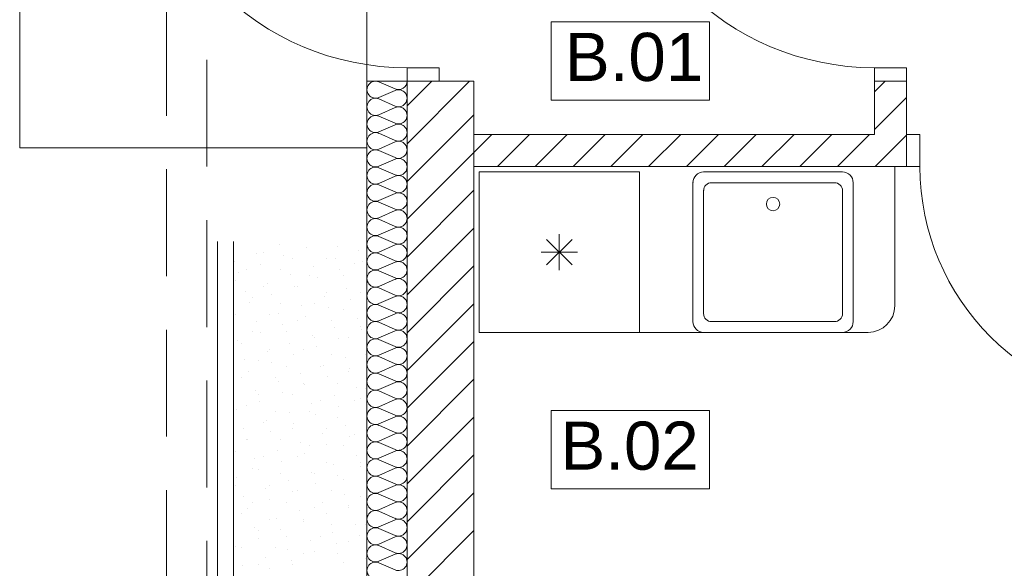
# Model space of a CAD drawing. Header units: inches. Extents: x 382808 to 408593, y -18409 to -9482.
# Tile 4 of 88: x 398347 to 398715, y -17123 to -16918. Entities that reach past the tile are written whole.
import ezdxf

# ---------------------------------------------------------------- set-up
doc = ezdxf.new("R2010")
doc.units = ezdxf.units.IN
doc.header["$LTSCALE"] = 2
doc.header["$MEASUREMENT"] = 0
doc.linetypes.add('Przerywana drobna', pattern=[30, 20, -10])
for name, color, linetype, lineweight in [('!ocieplenie_Nr_pióra__9', 220, 'CONTINUOUS', 0), ('!osie_Nr_pióra__6', 161, 'CONTINUOUS', 18), ('!trzpienie_Nr_pióra__6', 161, 'CONTINUOUS', 18), ('!zestawienie pow._Nr_pióra__1', 51, 'CONTINUOUS', 50), ('!zestawienie pow._Nr_pióra__6', 161, 'CONTINUOUS', 18), ('CIENKA_Nr_pióra__23', 212, 'CONTINUOUS', 18), ('Drzwi ARCHICAD_Nr_pióra__6', 161, 'CONTINUOUS', 18), ('linie pomocnicze_Nr_pióra__6', 161, 'CONTINUOUS', 18), ('Podłogi_Nr_pióra__6', 161, 'CONTINUOUS', 18), ('Ściany zewnętrzne_Nr_pióra__1', 51, 'CONTINUOUS', 50), ('Ściany zewnętrzne_Nr_pióra__6', 161, 'CONTINUOUS', 18), ('Ściany zewnętrzne_Nr_pióra__7', 161, 'CONTINUOUS', 15)]:
    doc.layers.add(name, color=color, linetype=linetype, lineweight=lineweight)
doc.styles.add('STYL_AUTOMATYCZNY_2', font='arial.ttf', dxfattribs={"width": 0.999153})

msp = doc.modelspace()

# ---------------------------------------------------------------- linework, layer by layer
at = {"layer": '!ocieplenie_Nr_pióra__9', "color": 7, "linetype": 'Continuous', "lineweight": 0}
for p, q in [((398487.17, -16943.8), (398481.11, -16941.13)), ((398481.11, -16947.01), (398487.17, -16944.34)), ((398487.17, -16950.22), (398481.11, -16947.55)), ((398481.11, -16953.44), (398487.17, -16950.76)), ((398487.17, -16956.65), (398481.11, -16953.98)), ((398481.11, -16959.86), (398487.17, -16957.19)), ((398487.17, -16963.08), (398481.11, -16960.4)), ((398481.11, -16966.29), (398487.17, -16963.62)), ((398487.17, -16969.5), (398481.11, -16966.83)), ((398481.11, -16972.72), (398487.17, -16970.04)), ((398487.17, -16975.93), (398481.11, -16973.26)), ((398481.11, -16979.14), (398487.17, -16976.47)), ((398487.17, -16982.35), (398481.11, -16979.68)), ((398481.11, -16985.57), (398487.17, -16982.89)), ((398487.17, -16988.78), (398481.11, -16986.11)), ((398481.11, -16991.99), (398487.17, -16989.32)), ((398487.17, -16995.21), (398481.11, -16992.53)), ((398481.11, -16998.42), (398487.17, -16995.75)), ((398487.17, -17001.63), (398481.11, -16998.96)), ((398481.11, -17004.84), (398487.17, -17002.17)), ((398487.17, -17008.06), (398481.11, -17005.38)), ((398481.11, -17011.27), (398487.17, -17008.6)), ((398487.17, -17014.48), (398481.11, -17011.81)), ((398481.11, -17017.7), (398487.17, -17015.02)), ((398487.17, -17020.91), (398481.11, -17018.24)), ((398481.11, -17024.12), (398487.17, -17021.45)), ((398487.17, -17027.34), (398481.11, -17024.66)), ((398481.11, -17030.55), (398487.17, -17027.88)), ((398487.17, -17033.76), (398481.11, -17031.09)), ((398481.11, -17036.97), (398487.17, -17034.3)), ((398487.17, -17040.19), (398481.11, -17037.51)), ((398481.11, -17043.4), (398487.17, -17040.73)), ((398487.17, -17046.61), (398481.11, -17043.94)), ((398481.11, -17049.83), (398487.17, -17047.15)), ((398487.17, -17053.04), (398481.11, -17050.37)), ((398481.11, -17056.25), (398487.17, -17053.58)), ((398487.17, -17059.47), (398481.11, -17056.79)), ((398481.11, -17062.68), (398487.17, -17060.01)), ((398487.17, -17065.89), (398481.11, -17063.22)), ((398481.11, -17069.1), (398487.17, -17066.43)), ((398487.17, -17072.32), (398481.11, -17069.64)), ((398481.11, -17075.53), (398487.17, -17072.86)), ((398487.17, -17078.74), (398481.11, -17076.07)), ((398481.11, -17081.96), (398487.17, -17079.28)), ((398487.17, -17085.17), (398481.11, -17082.5)), ((398481.11, -17088.38), (398487.17, -17085.71)), ((398487.17, -17091.59), (398481.11, -17088.92)), ((398481.11, -17094.81), (398487.17, -17092.13)), ((398487.17, -17098.02), (398481.11, -17095.35)), ((398481.11, -17101.23), (398487.17, -17098.56)), ((398487.17, -17104.45), (398481.11, -17101.77)), ((398481.11, -17107.66), (398487.17, -17104.99)), ((398487.17, -17110.87), (398481.11, -17108.2)), ((398481.11, -17114.09), (398487.17, -17111.41)), ((398487.17, -17117.3), (398481.11, -17114.63)), ((398481.11, -17120.51), (398487.17, -17117.84)), ((398487.17, -17123.72), (398481.11, -17121.05))]:
    msp.add_line(p, q, dxfattribs=at)
for centre, start_param, end_param in [((398479.83, -16944.07), 5.870392, 9.837571), ((398488.45, -16940.86), 2.7288, 4.712389), ((398488.45, -16947.28), 2.7288, 6.695979), ((398479.83, -16950.49), 5.870392, 9.837571), ((398488.45, -16953.71), 2.7288, 6.695979), ((398479.83, -16956.92), 5.870392, 9.837571), ((398488.45, -16960.13), 2.7288, 6.695979), ((398479.83, -16963.35), 5.870392, 9.837571), ((398488.45, -16966.56), 2.7288, 6.695979), ((398479.83, -16969.77), 5.870392, 9.837571), ((398479.83, -16976.2), 5.870392, 9.837571), ((398488.45, -16972.99), 2.7288, 6.695979), ((398488.45, -16979.41), 2.7288, 6.695979), ((398479.83, -16982.62), 5.870392, 9.837571), ((398488.45, -16985.84), 2.7288, 6.695979), ((398479.83, -16989.05), 5.870392, 9.837571), ((398488.45, -16992.26), 2.7288, 6.695979), ((398479.83, -16995.48), 5.870392, 9.837571), ((398479.83, -17001.9), 5.870392, 9.837571), ((398488.45, -16998.69), 2.7288, 6.695979), ((398488.45, -17005.11), 2.7288, 6.695979), ((398479.83, -17008.33), 5.870392, 9.837571), ((398488.45, -17011.54), 2.7288, 6.695979), ((398479.83, -17014.75), 5.870392, 9.837571), ((398488.45, -17017.97), 2.7288, 6.695979), ((398479.83, -17021.18), 5.870392, 9.837571), ((398479.83, -17027.61), 5.870392, 9.837571), ((398488.45, -17024.39), 2.7288, 6.695979), ((398488.45, -17030.82), 2.7288, 6.695979), ((398479.83, -17034.03), 5.870392, 9.837571), ((398488.45, -17037.24), 2.7288, 6.695979), ((398479.83, -17040.46), 5.870392, 9.837571), ((398488.45, -17043.67), 2.7288, 6.695979), ((398479.83, -17046.88), 5.870392, 9.837571), ((398479.83, -17053.31), 5.870392, 9.837571), ((398488.45, -17050.1), 2.7288, 6.695979), ((398488.45, -17056.52), 2.7288, 6.695979), ((398479.83, -17059.74), 5.870392, 9.837571), ((398488.45, -17062.95), 2.7288, 6.695979), ((398479.83, -17066.16), 5.870392, 9.837571), ((398488.45, -17069.37), 2.7288, 6.695979), ((398479.83, -17072.59), 5.870392, 9.837571), ((398488.45, -17075.8), 2.7288, 6.695979), ((398479.83, -17079.01), 5.870392, 9.837571), ((398488.45, -17082.23), 2.7288, 6.695979), ((398479.83, -17085.44), 5.870392, 9.837571), ((398488.45, -17088.65), 2.7288, 6.695979), ((398479.83, -17091.86), 5.870392, 9.837571), ((398488.45, -17095.08), 2.7288, 6.695979), ((398479.83, -17098.29), 5.870392, 9.837571), ((398488.45, -17101.5), 2.7288, 6.695979), ((398479.83, -17104.72), 5.870392, 9.837571), ((398488.45, -17107.93), 2.7288, 6.695979), ((398479.83, -17111.14), 5.870392, 9.837571), ((398488.45, -17114.36), 2.7288, 6.695979), ((398479.83, -17117.57), 5.870392, 9.837571), ((398488.45, -17120.78), 2.7288, 6.695979), ((398479.83, -17123.99), 5.870392, 9.837571)]:
    msp.add_ellipse(centre, major_axis=(0, 3.21), ratio=0.992915, start_param=start_param, end_param=end_param, dxfattribs=at)
at = {"layer": '!osie_Nr_pióra__6', "color": 7, "linetype": 'Continuous', "lineweight": 0}
for p, q in [((398518.64, -17034.86), (398518.64, -16974.86)), ((398518.64, -16974.86), (398578.64, -16974.86)), ((398578.64, -16974.86), (398578.64, -17034.86)), ((398674.21, -17024.86), (398674.21, -16972.86)), ((398548.64, -16998.1), (398548.64, -17011.61)), ((398553.41, -17000.08), (398543.86, -17009.63)), ((398553.41, -17009.63), (398543.86, -17000.08)), ((398541.88, -17004.86), (398555.39, -17004.86)), ((398578.64, -17034.86), (398518.64, -17034.86)), ((398578.64, -17034.86), (398664.21, -17034.86))]:
    msp.add_line(p, q, dxfattribs=at)
msp.add_arc((398664.21, -17024.86), 10, 270, 0, dxfattribs=at)
at = {"layer": '!trzpienie_Nr_pióra__6', "color": 7, "linetype": 'Continuous', "lineweight": 0}
for p, q in [((398443.88, -17002.12), (398443.88, -17002.12)), ((398435.43, -17005.2), (398435.43, -17005.2)), ((398437.97, -17005.02), (398437.97, -17005.02)), ((398453.85, -17003.18), (398453.85, -17003.18)), ((398465.54, -17002.9), (398465.54, -17002.9)), ((398473.36, -17004.16), (398473.36, -17004.16)), ((398426.97, -17008.28), (398426.97, -17008.28)), ((398436.93, -17009.33), (398436.93, -17009.33)), ((398445.39, -17006.26), (398445.39, -17006.26)), ((398448.57, -17007.15), (398448.57, -17007.15)), ((398461.3, -17007.15), (398461.3, -17007.15)), ((398464.9, -17007.24), (398464.9, -17007.24)), ((398471.91, -17009.27), (398471.91, -17009.27)), ((398474.87, -17008.3), (398474.87, -17008.3)), ((398428.47, -17012.41), (398428.47, -17012.41)), ((398431.6, -17011.39), (398431.6, -17011.39)), ((398444.33, -17011.39), (398444.33, -17011.39)), ((398456.45, -17010.32), (398456.45, -17010.32)), ((398466.41, -17011.38), (398466.41, -17011.38)), ((398427.36, -17015.63), (398427.36, -17015.63)), ((398439.53, -17016.48), (398439.53, -17016.48)), ((398447.99, -17013.4), (398447.99, -17013.4)), ((398454.94, -17013.51), (398454.94, -17013.51)), ((398457.95, -17014.45), (398457.95, -17014.45)), ((398467.67, -17013.51), (398467.67, -17013.51)), ((398431.07, -17019.55), (398431.07, -17019.55)), ((398437.97, -17017.75), (398437.97, -17017.75)), ((398441.04, -17020.61), (398441.04, -17020.61)), ((398449.49, -17017.53), (398449.49, -17017.53)), ((398450.7, -17017.75), (398450.7, -17017.75)), ((398461.3, -17019.87), (398461.3, -17019.87)), ((398469.01, -17018.52), (398469.01, -17018.52)), ((398474.03, -17019.87), (398474.03, -17019.87)), ((398432.58, -17023.69), (398432.58, -17023.69)), ((398433.72, -17022), (398433.72, -17022)), ((398444.33, -17024.12), (398444.33, -17024.12)), ((398457.06, -17024.12), (398457.06, -17024.12)), ((398460.55, -17021.6), (398460.55, -17021.6)), ((398470.51, -17022.65), (398470.51, -17022.65)), ((398443.64, -17027.75), (398443.64, -17027.75)), ((398452.09, -17024.67), (398452.09, -17024.67)), ((398462.05, -17025.73), (398462.05, -17025.73)), ((398467.67, -17026.24), (398467.67, -17026.24)), ((398427.36, -17028.36), (398427.36, -17028.36)), ((398435.18, -17030.83), (398435.18, -17030.83)), ((398440.09, -17028.36), (398440.09, -17028.36)), ((398450.7, -17030.48), (398450.7, -17030.48)), ((398453.6, -17028.81), (398453.6, -17028.81)), ((398463.42, -17030.48), (398463.42, -17030.48)), ((398473.11, -17029.79), (398473.11, -17029.79)), ((398426.72, -17033.91), (398426.72, -17033.91)), ((398433.72, -17034.72), (398433.72, -17034.72)), ((398436.68, -17034.96), (398436.68, -17034.96)), ((398445.14, -17031.89), (398445.14, -17031.89)), ((398446.45, -17034.72), (398446.45, -17034.72)), ((398464.65, -17032.87), (398464.65, -17032.87)), ((398474.03, -17032.6), (398474.03, -17032.6)), ((398474.62, -17033.93), (398474.62, -17033.93)), ((398428.23, -17038.04), (398428.23, -17038.04)), ((398429.48, -17038.97), (398429.48, -17038.97)), ((398447.74, -17039.03), (398447.74, -17039.03)), ((398456.2, -17035.95), (398456.2, -17035.95)), ((398457.06, -17036.84), (398457.06, -17036.84)), ((398466.16, -17037.01), (398466.16, -17037.01)), ((398469.79, -17036.84), (398469.79, -17036.84)), ((398439.28, -17042.11), (398439.28, -17042.11)), ((398440.09, -17041.09), (398440.09, -17041.09)), ((398452.82, -17041.09), (398452.82, -17041.09)), ((398457.7, -17040.08), (398457.7, -17040.08)), ((398430.83, -17045.18), (398430.83, -17045.18)), ((398435.85, -17045.33), (398435.85, -17045.33)), ((398440.79, -17046.24), (398440.79, -17046.24)), ((398449.24, -17043.16), (398449.24, -17043.16)), ((398463.42, -17043.21), (398463.42, -17043.21)), ((398468.76, -17044.15), (398468.76, -17044.15)), ((398476.15, -17043.21), (398476.15, -17043.21)), ((398432.33, -17049.32), (398432.33, -17049.32)), ((398446.45, -17047.45), (398446.45, -17047.45)), ((398459.18, -17047.45), (398459.18, -17047.45)), ((398460.3, -17047.23), (398460.3, -17047.23)), ((398469.79, -17049.57), (398469.79, -17049.57)), ((398470.26, -17048.28), (398470.26, -17048.28)), ((398429.48, -17051.69), (398429.48, -17051.69)), ((398442.21, -17051.69), (398442.21, -17051.69)), ((398443.39, -17053.38), (398443.39, -17053.38)), ((398451.84, -17050.3), (398451.84, -17050.3)), ((398452.82, -17053.82), (398452.82, -17053.82)), ((398461.81, -17051.36), (398461.81, -17051.36)), ((398465.54, -17053.82), (398465.54, -17053.82)), ((398434.93, -17056.46), (398434.93, -17056.46)), ((398444.89, -17057.52), (398444.89, -17057.52)), ((398453.35, -17054.44), (398453.35, -17054.44)), ((398472.86, -17055.42), (398472.86, -17055.42)), ((398476.15, -17055.94), (398476.15, -17055.94)), ((398435.85, -17058.06), (398435.85, -17058.06)), ((398436.43, -17060.6), (398436.43, -17060.6)), ((398448.57, -17058.06), (398448.57, -17058.06)), ((398459.18, -17060.18), (398459.18, -17060.18)), ((398464.41, -17058.5), (398464.41, -17058.5)), ((398471.91, -17060.18), (398471.91, -17060.18)), ((398474.37, -17059.56), (398474.37, -17059.56)), ((398427.98, -17063.67), (398427.98, -17063.67)), ((398431.6, -17062.3), (398431.6, -17062.3)), ((398442.21, -17064.42), (398442.21, -17064.42)), ((398447.49, -17064.66), (398447.49, -17064.66)), ((398454.94, -17064.42), (398454.94, -17064.42)), ((398455.95, -17061.58), (398455.95, -17061.58)), ((398465.91, -17062.64), (398465.91, -17062.64)), ((398439.03, -17067.74), (398439.03, -17067.74)), ((398457.45, -17065.71), (398457.45, -17065.71)), ((398465.54, -17066.54), (398465.54, -17066.54)), ((398430.58, -17070.81), (398430.58, -17070.81)), ((398437.97, -17068.66), (398437.97, -17068.66)), ((398440.54, -17071.87), (398440.54, -17071.87)), ((398448.57, -17070.79), (398448.57, -17070.79)), ((398449, -17068.79), (398449, -17068.79)), ((398461.3, -17070.79), (398461.3, -17070.79)), ((398468.51, -17069.78), (398468.51, -17069.78)), ((398431.6, -17075.03), (398431.6, -17075.03)), ((398432.08, -17074.95), (398432.08, -17074.95)), ((398444.33, -17075.03), (398444.33, -17075.03)), ((398451.6, -17075.93), (398451.6, -17075.93)), ((398460.05, -17072.86), (398460.05, -17072.86)), ((398470.01, -17073.91), (398470.01, -17073.91)), ((398471.91, -17072.91), (398471.91, -17072.91)), ((398427.36, -17079.27), (398427.36, -17079.27)), ((398443.14, -17079.01), (398443.14, -17079.01)), ((398454.94, -17077.15), (398454.94, -17077.15)), ((398461.56, -17076.99), (398461.56, -17076.99)), ((398467.67, -17077.15), (398467.67, -17077.15)), ((398434.68, -17082.09), (398434.68, -17082.09)), ((398437.97, -17081.39), (398437.97, -17081.39)), ((398444.64, -17083.15), (398444.64, -17083.15)), ((398450.7, -17081.39), (398450.7, -17081.39)), ((398453.1, -17080.07), (398453.1, -17080.07)), ((398472.61, -17081.05), (398472.61, -17081.05)), ((398433.72, -17085.63), (398433.72, -17085.63)), ((398436.19, -17086.23), (398436.19, -17086.23)), ((398461.3, -17083.51), (398461.3, -17083.51)), ((398464.16, -17084.13), (398464.16, -17084.13)), ((398474.03, -17083.51), (398474.03, -17083.51)), ((398474.12, -17085.19), (398474.12, -17085.19)), ((398427.73, -17089.3), (398427.73, -17089.3)), ((398444.33, -17087.76), (398444.33, -17087.76)), ((398447.24, -17090.29), (398447.24, -17090.29)), ((398455.7, -17087.21), (398455.7, -17087.21)), ((398457.06, -17087.76), (398457.06, -17087.76)), ((398465.66, -17088.27), (398465.66, -17088.27)), ((398467.67, -17089.88), (398467.67, -17089.88)), ((398427.36, -17092), (398427.36, -17092)), ((398438.78, -17093.37), (398438.78, -17093.37)), ((398440.09, -17092), (398440.09, -17092)), ((398450.7, -17094.12), (398450.7, -17094.12)), ((398457.2, -17091.35), (398457.2, -17091.35)), ((398463.42, -17094.12), (398463.42, -17094.12)), ((398430.33, -17096.45), (398430.33, -17096.45)), ((398440.29, -17097.5), (398440.29, -17097.5)), ((398448.75, -17094.42), (398448.75, -17094.42)), ((398468.26, -17095.41), (398468.26, -17095.41)), ((398474.03, -17096.24), (398474.03, -17096.24)), ((398431.83, -17100.58), (398431.83, -17100.58)), ((398433.72, -17098.36), (398433.72, -17098.36)), ((398446.45, -17098.36), (398446.45, -17098.36)), ((398451.35, -17101.57), (398451.35, -17101.57)), ((398457.06, -17100.48), (398457.06, -17100.48)), ((398459.8, -17098.49), (398459.8, -17098.49)), ((398469.77, -17099.54), (398469.77, -17099.54)), ((398469.79, -17100.48), (398469.79, -17100.48)), ((398429.48, -17102.61), (398429.48, -17102.61)), ((398440.09, -17104.73), (398440.09, -17104.73)), ((398442.89, -17104.64), (398442.89, -17104.64)), ((398452.82, -17104.73), (398452.82, -17104.73)), ((398461.31, -17102.62), (398461.31, -17102.62)), ((398434.43, -17107.72), (398434.43, -17107.72)), ((398435.85, -17108.97), (398435.85, -17108.97)), ((398444.39, -17108.78), (398444.39, -17108.78)), ((398452.85, -17105.7), (398452.85, -17105.7)), ((398463.42, -17106.85), (398463.42, -17106.85)), ((398472.37, -17106.69), (398472.37, -17106.69)), ((398476.15, -17106.85), (398476.15, -17106.85)), ((398435.94, -17111.86), (398435.94, -17111.86)), ((398446.45, -17111.09), (398446.45, -17111.09)), ((398459.18, -17111.09), (398459.18, -17111.09)), ((398463.91, -17109.76), (398463.91, -17109.76)), ((398473.87, -17110.82), (398473.87, -17110.82)), ((398427.48, -17114.93), (398427.48, -17114.93)), ((398429.48, -17115.33), (398429.48, -17115.33)), ((398442.21, -17115.33), (398442.21, -17115.33)), ((398446.99, -17115.92), (398446.99, -17115.92)), ((398455.45, -17112.84), (398455.45, -17112.84)), ((398465.41, -17113.9), (398465.41, -17113.9)), ((398469.79, -17113.21), (398469.79, -17113.21)), ((398438.54, -17119), (398438.54, -17119)), ((398448.5, -17120.05), (398448.5, -17120.05)), ((398452.82, -17117.45), (398452.82, -17117.45)), ((398456.96, -17116.98), (398456.96, -17116.98)), ((398465.54, -17117.45), (398465.54, -17117.45)), ((398476.15, -17119.58), (398476.15, -17119.58)), ((398476.47, -17117.96), (398476.47, -17117.96)), ((398430.08, -17122.08), (398430.08, -17122.08)), ((398435.85, -17121.7), (398435.85, -17121.7)), ((398440.04, -17123.13), (398440.04, -17123.13)), ((398448.57, -17121.7), (398448.57, -17121.7)), ((398468.01, -17121.04), (398468.01, -17121.04))]:
    msp.add_line(p, q, dxfattribs=at)
at = {"layer": '!zestawienie pow._Nr_pióra__6', "color": 7, "linetype": 'Continuous', "lineweight": 0}
for p, q in [((398545.64, -16918.7), (398604.8, -16918.7)), ((398545.64, -16948.01), (398545.64, -16918.7)), ((398604.8, -16948.01), (398604.8, -16918.7)), ((398604.8, -16948.01), (398545.64, -16948.01)), ((398545.64, -17064.13), (398604.8, -17064.13)), ((398545.64, -17093.44), (398545.64, -17064.13)), ((398604.8, -17093.44), (398604.8, -17064.13)), ((398604.8, -17093.44), (398545.64, -17093.44))]:
    msp.add_line(p, q, dxfattribs=at)
at = {"layer": 'CIENKA_Nr_pióra__23', "color": 7, "linetype": 'Przerywana drobna', "lineweight": 0}
for p, q in [((398401.64, -15833.86), (398401.64, -17332.86)), ((398416.64, -17332.86), (398416.64, -15833.86))]:
    msp.add_line(p, q, dxfattribs=at)
at = {"layer": 'Drzwi ARCHICAD_Nr_pióra__6', "color": 7, "linetype": 'Continuous', "lineweight": 0}
for p, q in [((398503.64, -16935.86), (398491.64, -16935.86)), ((398491.64, -16935.86), (398491.64, -16940.86)), ((398503.64, -16940.86), (398503.64, -16935.86)), ((398678.64, -16935.86), (398666.64, -16935.86)), ((398666.64, -16935.86), (398666.64, -16940.86)), ((398678.64, -16940.86), (398678.64, -16935.86)), ((398491.64, -16940.86), (398503.64, -16940.86)), ((398666.64, -16940.86), (398678.64, -16940.86)), ((398678.64, -16960.86), (398683.64, -16960.86)), ((398678.64, -16972.86), (398678.64, -16960.86)), ((398683.64, -16960.86), (398683.64, -16972.86)), ((398683.64, -16972.86), (398678.64, -16972.86))]:
    msp.add_line(p, q, dxfattribs=at)
for centre, radius in [((398491.64, -16835.86), 100), ((398666.64, -16835.86), 100), ((398773.64, -16972.86), 90)]:
    msp.add_arc(centre, radius, 180, 270, dxfattribs=at)
at = {"layer": 'linie pomocnicze_Nr_pióra__6', "color": 7, "linetype": 'Continuous', "lineweight": 0}
for p, q in [((398654.64, -16974.86), (398602.64, -16974.86)), ((398598.64, -16978.86), (398598.64, -17030.86)), ((398651.64, -16978.86), (398605.64, -16978.86)), ((398658.64, -17030.86), (398658.64, -16978.86)), ((398602.64, -16981.86), (398602.64, -17027.86)), ((398654.64, -17027.86), (398654.64, -16981.86)), ((398605.64, -17030.86), (398651.64, -17030.86)), ((398602.64, -17034.86), (398654.64, -17034.86))]:
    msp.add_line(p, q, dxfattribs=at)
msp.add_circle((398628.64, -16986.86), 2.5, dxfattribs=at)
for centre, radius, start, end in [((398602.64, -16978.86), 4, 90, 180), ((398654.64, -16978.86), 4, 0, 90), ((398605.64, -16981.86), 3, 90, 180), ((398651.64, -16981.86), 3, 0, 90), ((398605.64, -17027.86), 3, 180, 270), ((398651.64, -17027.86), 3, 270, 0), ((398602.64, -17030.86), 4, 180, 270), ((398654.64, -17030.86), 4, 270, 0)]:
    msp.add_arc(centre, radius, start, end, dxfattribs=at)
for p in [(398598.64, -16978.86), (398602.64, -16981.86)]:
    msp.add_point(p, dxfattribs=at)
at = {"layer": 'Podłogi_Nr_pióra__6', "color": 7, "linetype": 'Continuous', "lineweight": 0}
for p, q in [((398346.64, -16138.86), (398346.64, -16965.86)), ((398476.64, -16965.86), (398476.64, -16138.86)), ((398346.64, -16965.86), (398476.64, -16965.86))]:
    msp.add_line(p, q, dxfattribs=at)
at = {"layer": 'Ściany zewnętrzne_Nr_pióra__1', "color": 7, "linetype": 'Continuous', "lineweight": 0}
for p, q in [((398516.64, -16940.86), (398476.64, -16940.86)), ((398476.64, -16940.86), (398476.64, -17287.86)), ((398516.64, -17262.86), (398516.64, -16940.86)), ((398678.64, -16940.86), (398666.64, -16940.86)), ((398666.64, -16940.86), (398666.64, -16960.86)), ((398678.64, -16960.86), (398678.64, -16940.86)), ((398516.64, -16960.86), (398516.64, -16972.86)), ((398666.64, -16960.86), (398516.64, -16960.86)), ((398678.64, -16960.86), (398678.64, -16972.86)), ((398516.64, -16972.86), (398678.64, -16972.86))]:
    msp.add_line(p, q, dxfattribs=at)
at = {"layer": 'Ściany zewnętrzne_Nr_pióra__6', "color": 7, "linetype": 'Continuous', "lineweight": 0}
for p, q in [((398420.64, -17000.86), (398420.64, -17358.86)), ((398426.64, -17000.86), (398426.64, -17352.86))]:
    msp.add_line(p, q, dxfattribs=at)
at = {"layer": 'Ściany zewnętrzne_Nr_pióra__7', "color": 7, "linetype": 'Continuous', "lineweight": 0}
for p, q in [((398491.64, -17262.86), (398491.64, -16940.86)), ((398491.64, -16950.14), (398500.92, -16940.86)), ((398491.64, -16964.29), (398515.07, -16940.86)), ((398666.64, -16944.85), (398670.63, -16940.86)), ((398666.64, -16958.99), (398678.64, -16946.99)), ((398491.64, -16978.43), (398516.64, -16953.43)), ((398516.64, -16967.57), (398523.35, -16960.86)), ((398525.49, -16972.86), (398537.49, -16960.86)), ((398539.63, -16972.86), (398551.63, -16960.86)), ((398553.78, -16972.86), (398565.78, -16960.86)), ((398567.92, -16972.86), (398579.92, -16960.86)), ((398582.06, -16972.86), (398594.06, -16960.86)), ((398596.2, -16972.86), (398608.2, -16960.86)), ((398610.34, -16972.86), (398622.34, -16960.86)), ((398624.49, -16972.86), (398636.49, -16960.86)), ((398638.63, -16972.86), (398650.63, -16960.86)), ((398652.77, -16972.86), (398664.77, -16960.86)), ((398666.91, -16972.86), (398678.64, -16961.13)), ((398491.64, -16992.57), (398516.64, -16967.57)), ((398491.64, -17006.71), (398516.64, -16981.71)), ((398491.64, -17020.85), (398516.64, -16995.85)), ((398491.64, -17035), (398516.64, -17010)), ((398491.64, -17049.14), (398516.64, -17024.14)), ((398491.64, -17063.28), (398516.64, -17038.28)), ((398491.64, -17077.42), (398516.64, -17052.42)), ((398491.64, -17091.56), (398516.64, -17066.56)), ((398491.64, -17105.71), (398516.64, -17080.71)), ((398491.64, -17119.85), (398516.64, -17094.85)), ((398491.64, -17133.99), (398516.64, -17108.99))]:
    msp.add_line(p, q, dxfattribs=at)

# ---------------------------------------------------------------- texts
at = {"layer": '!zestawienie pow._Nr_pióra__1', "color": 7, "lineweight": 0, "style": 'STYL_AUTOMATYCZNY_2'}
for s, p in [('B.01', (398550.74, -16940.81)), ('B.02', (398549.1, -17086.24))]:
    msp.add_text(s, height=18, dxfattribs=at).set_placement(p)

doc.saveas('drawing.dxf')
